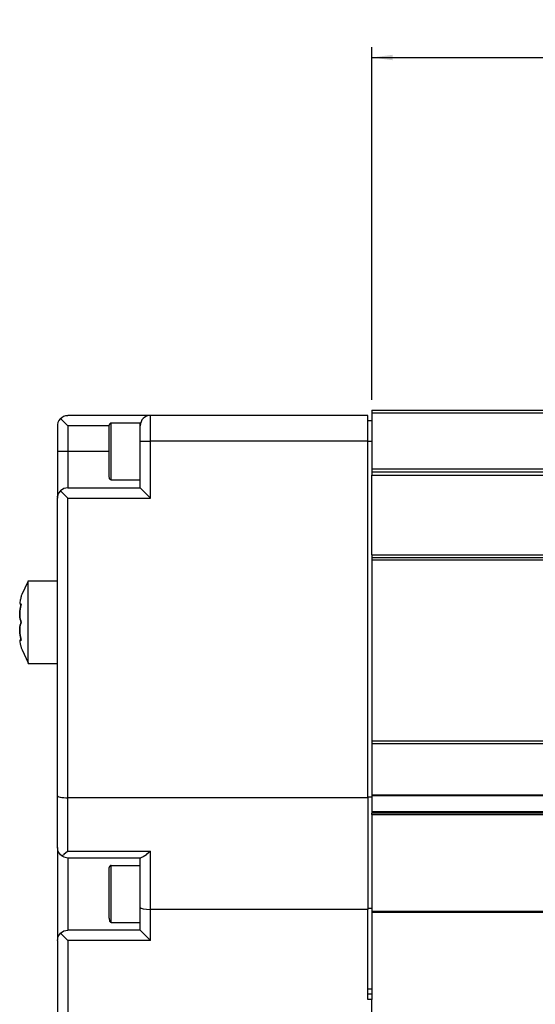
# Model space of a CAD drawing. Header units: inches. Extents: x -381 to 25822, y -418 to 176.
# Tile 4 of 48: x -231 to -181, y -103 to -8. Entities that reach past the tile are written whole.
import ezdxf

# ---------------------------------------------------------------- set-up
doc = ezdxf.new("R2010")
doc.units = ezdxf.units.IN
doc.layers.add('1', color=7, linetype='Continuous')
doc.styles.add('CONVERTER_12', font='txt.shx', dxfattribs={"width": 0.9})
doc.dimstyles.new('ME10_DIM_22', dxfattribs={"dimtxt": 2, "dimasz": 2, "dimexe": 1, "dimexo": 1, "dimgap": 1, "dimtad": 1, "dimdsep": 46, "dimtxsty": 'CONVERTER_12', "dimsah": 1, "dimcen": 0.09, "dimclrd": 2, "dimclre": 2, "dimclrt": 2, "dimadec": 0, "dimazin": 0, "dimtfac": 1, "dimtdec": 4, "dimtix": 1, "dimtmove": 0, "dimatfit": 3, "dimfxl": 1, "dimtolj": 1, "dimtzin": 0, "dimarcsym": 0})

# ---------------------------------------------------------------- blocks, each defined once
blk = doc.blocks.new('Modulo_izq__K___9', base_point=(-230.87744140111, -109.9277451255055))
at = {"color": 7, "linetype": 'Continuous'}
for p, q in [((-196.8224914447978, -45.52614412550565), (-196.8224914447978, -45.77614412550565)), ((-196.8224914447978, -45.52614412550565), (-43.68527465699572, -45.52614412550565)), ((-227.14648436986, -46.64506148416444), (-227.173583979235, -46.71872710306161)), ((-227.088623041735, -46.52774428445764), (-227.14648436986, -46.64506148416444)), ((-226.965576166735, -46.35861205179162), (-227.088623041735, -46.52774428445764)), ((-226.9295982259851, -46.32063834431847), (-226.965576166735, -46.35861205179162)), ((-226.9295982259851, -46.32063834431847), (-226.810302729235, -46.21872710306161)), ((-226.2224914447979, -47.02774512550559), (-226.9295982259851, -46.32063834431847)), ((-226.810302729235, -46.21872710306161), (-226.629150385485, -46.1141967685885)), ((-226.629150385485, -46.1141967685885), (-226.605224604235, -46.1038627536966)), ((-226.605224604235, -46.1038627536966), (-226.430419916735, -46.0495948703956)), ((-226.430419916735, -46.0495948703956), (-226.2224914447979, -46.02774512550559)), ((-218.2224914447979, -46.02774512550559), (-226.2224914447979, -46.02774512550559)), ((-197.2224914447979, -46.02774512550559), (-218.2224914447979, -46.02774512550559)), ((-218.2224914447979, -48.52774512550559), (-218.2224914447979, -46.02774512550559)), ((-197.2224914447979, -48.52774512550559), (-197.2224914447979, -46.02774512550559)), ((-197.2224914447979, -46.52774512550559), (-196.8224914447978, -46.52774512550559)), ((-196.8224914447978, -45.77614412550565), (-196.8224914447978, -51.22614412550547)), ((-196.8224914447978, -45.77614412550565), (-43.85194132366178, -45.77614412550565)), ((-227.217041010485, -46.92321394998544), (-227.2224914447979, -47.02774512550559)), ((-227.2224914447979, -47.02774512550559), (-227.2224914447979, -49.52774512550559)), ((-227.173583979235, -46.71872710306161), (-227.217041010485, -46.92321394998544)), ((-226.2224914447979, -47.02774512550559), (-226.2224914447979, -49.52774512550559)), ((-222.2224914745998, -47.02774512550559), (-226.2224914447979, -47.02774512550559)), ((-222.19580077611, -46.87774275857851), (-222.222412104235, -46.97774504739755)), ((-222.222412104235, -51.88363646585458), (-222.222412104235, -46.97774504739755)), ((-222.09082030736, -46.78980635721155), (-222.19580077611, -46.87774275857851)), ((-222.02246093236, -46.77774428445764), (-222.09082030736, -46.78980635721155)), ((-219.222412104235, -46.77774428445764), (-222.02246093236, -46.77774428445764)), ((-222.02246093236, -50.58012389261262), (-222.02246093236, -46.77774428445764)), ((-219.2224914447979, -47.02774512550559), (-219.222412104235, -46.77774428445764)), ((-219.2224914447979, -48.52774512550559), (-219.2224914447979, -47.02774512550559)), ((-219.2224914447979, -53.02774512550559), (-219.2224914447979, -48.52774512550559)), ((-219.2224914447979, -48.52774512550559), (-218.2224914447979, -48.52774512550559)), ((-218.2224914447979, -54.02774512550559), (-218.2224914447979, -48.52774512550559)), ((-197.2224914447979, -48.52774512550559), (-218.2224914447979, -48.52774512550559)), ((-197.2224914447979, -48.52774512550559), (-196.8224914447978, -48.52774512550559)), ((-197.2224914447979, -83.02774512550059), (-197.2224914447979, -48.52774512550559)), ((-226.2224914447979, -49.52774512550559), (-227.2224914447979, -49.52774512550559)), ((-227.2224914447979, -49.52774512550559), (-227.222412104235, -53.9593810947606)), ((-226.2224914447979, -49.52774512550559), (-226.2224914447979, -53.02774512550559)), ((-222.2224914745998, -49.52774512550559), (-226.2224914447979, -49.52774512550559)), ((-222.02246093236, -52.27774428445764), (-222.02246093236, -50.58012389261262)), ((-134.8074537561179, -51.22614412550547), (-196.8224914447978, -51.22614412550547)), ((-196.8224914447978, -51.22614412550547), (-196.8224914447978, -51.52614340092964)), ((-222.19580077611, -52.17774581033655), (-222.222412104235, -51.88363646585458)), ((-222.09082030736, -52.26568221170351), (-222.19580077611, -52.17774581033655)), ((-222.02246093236, -52.27774428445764), (-222.09082030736, -52.26568221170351)), ((-222.02246093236, -52.27774428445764), (-219.222412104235, -52.27774428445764)), ((-134.8224914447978, -51.52614412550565), (-196.8224914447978, -51.52614340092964)), ((-196.8224914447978, -51.52614340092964), (-196.8224914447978, -51.82614267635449)), ((-196.8224914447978, -51.82614267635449), (-134.807453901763, -51.82614267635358)), ((-196.8224914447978, -59.52614361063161), (-196.8224914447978, -51.82614267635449)), ((-226.9295982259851, -53.32063834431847), (-226.965576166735, -53.35861586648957)), ((-226.605224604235, -53.10386656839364), (-226.9295982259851, -53.32063834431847)), ((-226.9295982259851, -53.32063834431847), (-226.2224914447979, -54.02774512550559)), ((-226.8130324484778, -53.24270076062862), (-226.86523436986, -53.26169966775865)), ((-226.2224914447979, -53.02774512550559), (-226.605224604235, -53.10386656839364)), ((-226.2224914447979, -53.02774512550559), (-219.2224914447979, -53.02774512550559)), ((-219.2224914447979, -53.02774512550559), (-218.2224914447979, -54.02774512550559)), ((-227.217041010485, -53.92321776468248), (-227.2224914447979, -54.02774512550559)), ((-227.2224914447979, -82.84014399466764), (-227.2224914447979, -54.02774512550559)), ((-227.222412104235, -53.9593810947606), (-227.207275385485, -53.85409545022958)), ((-227.173583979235, -53.71872710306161), (-227.217041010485, -53.92321776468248)), ((-227.14648436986, -53.64506148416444), (-227.173583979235, -53.71872710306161)), ((-227.088623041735, -53.52774428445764), (-227.14648436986, -53.64506148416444)), ((-226.965576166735, -53.35861586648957), (-227.088623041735, -53.52774428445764)), ((-226.2224914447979, -83.02774512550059), (-226.2224914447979, -54.02774512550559)), ((-226.2224914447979, -54.02774512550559), (-218.2224914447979, -54.02774512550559)), ((-196.8224914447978, -59.52614361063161), (-196.8224914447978, -59.77614361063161)), ((-196.8224914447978, -59.52614361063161), (-44.98374948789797, -59.52614361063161)), ((-196.8224914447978, -59.77614361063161), (-196.8224914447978, -60.02614361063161)), ((-196.8224914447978, -59.77614361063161), (-44.817082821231, -59.77614361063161)), ((-196.8224914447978, -60.02614361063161), (-196.8224914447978, -77.5261436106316)), ((-44.65041615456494, -60.02614361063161), (-196.8224914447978, -60.02614361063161)), ((-230.64013671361, -63.33315276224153), (-230.05078124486, -62.08851431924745)), ((-230.05078124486, -62.0277461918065), (-227.222412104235, -62.0277461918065)), ((-230.05078124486, -67.39582633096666), (-230.05078124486, -62.0277461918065)), ((-230.7218335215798, -63.52774512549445), (-230.81445311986, -63.84043692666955)), ((-230.7218335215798, -63.52774512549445), (-230.64013671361, -63.33315276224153)), ((-230.86718749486, -64.09096335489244), (-230.87744140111, -64.21232604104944)), ((-230.87744140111, -64.21232604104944), (-230.82617186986, -64.32650755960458)), ((-230.843994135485, -63.96437453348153), (-230.86718749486, -64.09096335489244)), ((-230.82617186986, -64.70129584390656), (-230.86718749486, -65.02544592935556)), ((-230.86718749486, -65.02544592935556), (-230.82617186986, -64.70129584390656)), ((-230.82617186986, -63.88681220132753), (-230.843994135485, -63.96437453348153)), ((-230.81445311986, -63.84043692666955), (-230.82617186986, -63.88681220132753)), ((-230.82617186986, -64.32650755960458), (-230.81445311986, -64.3250541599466)), ((-230.7386868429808, -64.32650822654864), (-230.82617186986, -64.32650755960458)), ((-230.81445311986, -64.6371154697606), (-230.82617186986, -64.70129584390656)), ((-230.82617186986, -64.70129584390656), (-230.81445311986, -64.6371154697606)), ((-230.81445311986, -64.3250541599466), (-230.7218335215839, -64.2599781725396)), ((-230.804443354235, -64.58608817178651), (-230.81445311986, -64.6371154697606)), ((-230.81445311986, -64.6371154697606), (-230.804443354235, -64.58608817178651)), ((-230.7218335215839, -64.2599781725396), (-230.804443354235, -64.58608817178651)), ((-230.804443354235, -64.58608817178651), (-230.7386868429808, -64.32650822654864)), ((-230.86718749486, -65.02544592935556), (-230.87744140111, -65.27577399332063)), ((-230.87744140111, -65.27577399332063), (-230.86718749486, -65.02544592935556)), ((-230.87744140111, -65.27577399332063), (-230.876220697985, -65.3557281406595)), ((-230.876220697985, -65.3557281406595), (-230.87744140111, -65.27577399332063)), ((-230.876220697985, -65.3557281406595), (-230.86718749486, -65.50843047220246)), ((-230.86718749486, -65.50843047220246), (-230.876220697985, -65.3557281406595)), ((-230.86718749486, -65.50843047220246), (-230.82617186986, -65.7627353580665)), ((-230.82617186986, -65.7627353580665), (-230.86718749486, -65.50843047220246)), ((-230.86718749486, -66.54706000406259), (-230.876220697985, -66.69976233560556)), ((-230.876220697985, -66.69976233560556), (-230.86718749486, -66.54706000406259)), ((-230.82617186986, -66.29277419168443), (-230.86718749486, -66.54706000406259)), ((-230.86718749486, -66.54706000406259), (-230.82617186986, -66.29277419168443)), ((-230.82617186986, -65.7627353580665), (-230.81445311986, -65.80708312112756)), ((-230.81445311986, -65.80708312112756), (-230.82617186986, -65.7627353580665)), ((-230.81445311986, -66.24840735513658), (-230.82617186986, -66.29277419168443)), ((-230.82617186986, -66.29277419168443), (-230.81445311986, -66.24840735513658)), ((-230.81445311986, -65.80708312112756), (-230.7218335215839, -66.02774512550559)), ((-230.7218335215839, -66.02774512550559), (-230.81445311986, -65.80708312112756)), ((-230.7218335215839, -66.02774512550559), (-230.81445311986, -66.24840735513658)), ((-230.81445311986, -66.24840735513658), (-230.7218335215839, -66.02774512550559)), ((-230.876220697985, -66.69976233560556), (-230.87744140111, -66.77971648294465)), ((-230.87744140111, -66.77971648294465), (-230.876220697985, -66.69976233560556)), ((-230.87744140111, -66.77971648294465), (-230.86718749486, -67.0300445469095)), ((-230.86718749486, -67.0300445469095), (-230.87744140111, -66.77971648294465)), ((-230.86718749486, -67.0300445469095), (-230.82617186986, -67.35422514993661)), ((-230.82617186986, -67.35422514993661), (-230.86718749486, -67.0300445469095)), ((-230.82617186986, -67.35422514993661), (-230.81445311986, -67.41837309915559)), ((-230.81445311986, -67.41837309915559), (-230.82617186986, -67.35422514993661)), ((-230.81445311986, -67.41837309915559), (-230.804443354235, -67.46940230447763)), ((-230.804443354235, -67.46940230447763), (-230.81445311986, -67.41837309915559)), ((-230.804443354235, -67.46940230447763), (-230.7218335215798, -67.79551207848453)), ((-230.7386864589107, -67.72898358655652), (-230.804443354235, -67.46940230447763)), ((-230.05078124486, -69.96697615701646), (-230.05078124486, -67.39582633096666)), ((-230.82617186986, -67.72898291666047), (-230.87744140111, -67.84316443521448)), ((-230.87744140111, -67.84316443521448), (-230.86718749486, -67.96452521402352)), ((-230.86718749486, -67.96452521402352), (-230.843994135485, -68.09111403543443)), ((-230.843994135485, -68.09111403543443), (-230.82617186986, -68.16865920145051)), ((-230.7386864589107, -67.72898358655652), (-230.82617186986, -67.72898291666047)), ((-230.81445311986, -67.73043631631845), (-230.82617186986, -67.72898291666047)), ((-230.82617186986, -68.16865920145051), (-230.81445311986, -68.21505354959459)), ((-230.7218335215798, -67.79551207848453), (-230.81445311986, -67.73043631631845)), ((-230.81445311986, -68.21505354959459), (-230.7218335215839, -68.52774512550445)), ((-230.7218335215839, -68.52774512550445), (-230.64013671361, -68.72233771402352)), ((-230.64013671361, -68.72233771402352), (-230.05078124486, -69.96697615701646)), ((-230.05078124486, -69.96697615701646), (-230.05078124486, -70.02774428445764)), ((-230.05078124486, -70.02774428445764), (-230.05078124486, -69.96697615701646)), ((-230.05078124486, -70.02774428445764), (-227.222412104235, -70.02774428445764)), ((-196.8224914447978, -77.5261436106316), (-196.8224914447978, -77.7761436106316)), ((-196.8224914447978, -77.5261436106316), (-44.98374948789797, -77.5261436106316)), ((-196.8224914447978, -77.7761436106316), (-196.8224914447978, -82.72962818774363)), ((-196.8224914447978, -77.7761436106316), (-44.817082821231, -77.7761436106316)), ((-227.2224914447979, -87.82774512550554), (-227.2224914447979, -82.84014399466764)), ((-227.2224914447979, -82.84014399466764), (-227.217041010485, -82.85975359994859)), ((-227.217041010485, -82.85975359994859), (-227.173583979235, -82.89811610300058)), ((-196.8224914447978, -82.72962818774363), (-196.8224914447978, -82.82046831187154)), ((-196.8224914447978, -82.72962818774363), (-44.48759736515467, -82.72962818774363)), ((-196.8224914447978, -82.82046831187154), (-196.8224914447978, -84.36910425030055)), ((-196.8224914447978, -82.82046831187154), (-44.54815744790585, -82.82046831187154)), ((-227.173583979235, -82.89811610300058), (-227.14648436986, -82.91193579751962)), ((-227.14648436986, -82.91193579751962), (-227.088623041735, -82.93394469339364)), ((-227.088623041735, -82.93394469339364), (-226.965576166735, -82.96567391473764)), ((-226.965576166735, -82.96567391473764), (-226.92968749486, -82.97279833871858)), ((-226.92968749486, -82.97279833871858), (-226.810302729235, -82.99191664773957)), ((-226.810302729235, -82.99191664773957), (-226.629150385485, -83.01152609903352)), ((-226.629150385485, -83.01152609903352), (-226.605224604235, -83.01346491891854)), ((-226.605224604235, -83.01346491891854), (-226.430419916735, -83.02364586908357)), ((-226.430419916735, -83.02364586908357), (-226.2224914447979, -83.02774512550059)), ((-226.2224914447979, -88.19019138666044), (-226.2224914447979, -83.02774512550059)), ((-197.2224914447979, -83.02774512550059), (-226.2224914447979, -83.02774512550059)), ((-197.2224914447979, -82.93481852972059), (-196.8224914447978, -82.93481852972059)), ((-197.2224914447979, -83.02774512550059), (-197.2224914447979, -93.82774512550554)), ((-196.8224914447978, -84.36910425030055), (-196.822509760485, -84.52825926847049)), ((-44.31567382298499, -84.5282592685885), (-196.822509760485, -84.52825926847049)), ((-196.822509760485, -84.54060935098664), (-196.822509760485, -84.52825926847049)), ((-196.8224914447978, -84.65081547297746), (-196.822509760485, -84.54060935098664)), ((-196.8224914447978, -84.36910425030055), (-44.42177572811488, -84.36910425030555)), ((-196.8224914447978, -84.65081547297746), (-196.8224914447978, -94.02198389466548)), ((-196.8224914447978, -84.65081547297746), (-44.23396824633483, -84.65081547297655)), ((-227.2224914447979, -87.82774512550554), (-227.222412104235, -96.78194235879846)), ((-227.14648436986, -88.21042872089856), (-227.2224914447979, -87.82774512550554)), ((-226.92968749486, -88.53485154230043), (-227.14648436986, -88.21042872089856)), ((-226.7870947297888, -88.6531075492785), (-226.92968749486, -88.53485154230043)), ((-226.625244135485, -88.53485154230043), (-226.7870947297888, -88.6531075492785)), ((-226.605224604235, -88.51926468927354), (-226.625244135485, -88.53485154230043)), ((-226.244384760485, -88.21042872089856), (-226.605224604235, -88.51926468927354)), ((-226.2224914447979, -88.19019138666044), (-226.244384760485, -88.21042872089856)), ((-226.2224914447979, -88.19019138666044), (-218.2224914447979, -88.19019138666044)), ((-218.625244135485, -88.53485154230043), (-218.92968749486, -88.74306058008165)), ((-218.605224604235, -88.51926468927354), (-218.625244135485, -88.53485154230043)), ((-218.244384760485, -88.21042872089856), (-218.605224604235, -88.51926468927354)), ((-218.2224914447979, -88.19019138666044), (-218.244384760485, -88.21042872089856)), ((-218.2224914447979, -93.82774512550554), (-218.2224914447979, -88.19019138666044)), ((-226.7870947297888, -88.6531075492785), (-226.605224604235, -88.75162457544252)), ((-226.605224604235, -88.75162457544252), (-226.2224914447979, -88.82774512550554)), ((-226.2224914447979, -88.82774512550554), (-226.2224914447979, -95.82774512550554)), ((-226.2224914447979, -88.82774512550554), (-219.1544961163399, -88.82774512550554)), ((-219.2224914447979, -93.6401439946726), (-219.2224914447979, -88.82774512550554)), ((-218.94482421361, -88.75162457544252), (-219.1544961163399, -88.82774512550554)), ((-218.92968749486, -88.74306058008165), (-218.94482421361, -88.75162457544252)), ((-222.19580077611, -89.67774533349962), (-222.222412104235, -89.77774476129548)), ((-222.222412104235, -94.68363808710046), (-222.222412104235, -89.77774476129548)), ((-222.09082030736, -89.58980702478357), (-222.19580077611, -89.67774533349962)), ((-222.02246093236, -89.57774495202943), (-222.09082030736, -89.58980702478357)), ((-222.02246093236, -89.57774495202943), (-219.222412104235, -89.57774495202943)), ((-222.02246093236, -95.07774495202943), (-222.02246093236, -89.57774495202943)), ((-219.2224914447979, -95.82774512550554), (-219.2224914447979, -93.6401439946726)), ((-219.2224914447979, -93.6401439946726), (-219.14648436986, -93.71193551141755)), ((-219.14648436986, -93.71193551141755), (-218.92968749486, -93.7727980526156)), ((-218.92968749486, -93.7727980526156), (-218.605224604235, -93.81346463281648)), ((-218.605224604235, -93.81346463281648), (-218.2224914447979, -93.82774512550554)), ((-197.2224914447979, -93.82774512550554), (-218.2224914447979, -93.82774512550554)), ((-218.2224914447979, -96.82774512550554), (-218.2224914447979, -93.82774512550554)), ((-196.8224914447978, -93.73394424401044), (-197.2224914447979, -93.73394424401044)), ((-197.2224914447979, -102.5277451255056), (-197.2224914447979, -93.82774512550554)), ((-196.8224914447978, -94.02198389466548), (-196.8224914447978, -94.11403465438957)), ((-44.01583450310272, -94.02198389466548), (-196.8224914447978, -94.02198389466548)), ((-196.8224914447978, -94.11403465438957), (-196.8224914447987, -102.5277451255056)), ((-44.07720167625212, -94.11403465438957), (-196.8224914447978, -94.11403465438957)), ((-222.222412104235, -94.68363808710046), (-222.19580077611, -94.97774552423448)), ((-222.19580077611, -94.97774552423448), (-222.09082030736, -95.06568383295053)), ((-222.09082030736, -95.06568383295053), (-222.02246093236, -95.07774495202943)), ((-222.02246093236, -95.07774495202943), (-219.222412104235, -95.07774495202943)), ((-227.14648436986, -96.44506262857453), (-226.9295982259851, -96.12063834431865)), ((-226.9295982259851, -96.12063834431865), (-226.605224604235, -95.90386532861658)), ((-226.2224914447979, -96.82774512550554), (-226.9295982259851, -96.12063834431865)), ((-226.605224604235, -95.90386532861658), (-226.2224914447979, -95.82774512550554)), ((-219.2224914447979, -95.82774512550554), (-226.2224914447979, -95.82774512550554)), ((-219.2224914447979, -95.82774512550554), (-218.2224914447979, -96.82774512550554)), ((-227.2224914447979, -96.82774512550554), (-227.14648436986, -96.44506262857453)), ((-227.2224914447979, -96.82774512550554), (-227.2224914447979, -104.9277451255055)), ((-227.207275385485, -96.65409659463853), (-227.222412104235, -96.78194235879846)), ((-226.2224914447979, -96.82774512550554), (-226.2224914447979, -104.9277451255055)), ((-218.2224914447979, -96.82774512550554), (-226.2224914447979, -96.82774512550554)), ((-196.8224914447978, -101.5277448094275), (-197.2224914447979, -101.5277448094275)), ((-196.8224914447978, -102.0277448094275), (-197.2224914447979, -102.0277448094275)), ((-196.8224914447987, -102.5277451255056), (-197.2224914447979, -102.5277451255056)), ((-196.8224914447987, -104.5277451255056), (-196.8224914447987, -102.5277451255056))]:
    blk.add_line(p, q, dxfattribs=at)
blk.add_arc((-218.2224914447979, -47.02774512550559), 1, 90, 180, dxfattribs=at)
blk = doc.blocks.new('F-248__14', base_point=(-230.87744140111, -131.9738496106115))
blk.add_blockref('Modulo_izq__K___9', (-230.87744140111, -109.9277451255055))
blk = doc.blocks.new('*D128')
at = {"layer": '1', "color": 2, "linetype": 'Continuous'}
for p, q in [((-196.8224914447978, -44.52614412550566), (-196.8224914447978, -10.40681411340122)), ((-131.8224914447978, -50.52614412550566), (-131.8224914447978, -10.40681411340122)), ((-196.8224914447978, -11.40681411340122), (-131.8224914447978, -11.40681411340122))]:
    blk.add_line(p, q, dxfattribs=at)
at = {"layer": '1', "color": 2}
for points in [[(-194.8224914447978, -11.14350911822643), (-194.8224914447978, -11.67011910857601), (-196.8224914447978, -11.40681411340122)], [(-133.8224914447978, -11.67011910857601), (-133.8224914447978, -11.14350911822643), (-131.8224914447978, -11.40681411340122)]]:
    blk.add_solid(points, dxfattribs=at)
at = {"layer": '1', "color": 2, "insert": (-166.8889233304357, -10.40681411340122), "char_height": 2, "attachment_point": 7, "rotation": 0.00013888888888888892, "line_spacing_factor": 0.60024009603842, "style": 'CONVERTER_12'}
blk.add_mtext('65', dxfattribs=at)
blk = doc.blocks.new('Alzado1__15', base_point=(2037.00000000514, -87.99999999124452))
blk.add_blockref('F-248__14', (-230.87744140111, -131.9738496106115))
at = {"layer": '1'}
dim = blk.add_linear_dim(base=(-196.8224914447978, -11.40681411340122), p1=(-131.8224914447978, -51.52614412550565), p2=(-196.8224914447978, -45.52614412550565), dimstyle='ME10_DIM_22', dxfattribs=at)
dim.commit()
dim.dimension.update_dxf_attribs({"geometry": '*D128', "text_midpoint": (-165.3889233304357, -9.40681411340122), "text_rotation": 0.00013888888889})

msp = doc.modelspace()

# ---------------------------------------------------------------- block references
msp.add_blockref('Alzado1__15', (2037.00000000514, -87.99999999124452))

doc.saveas('drawing.dxf')
